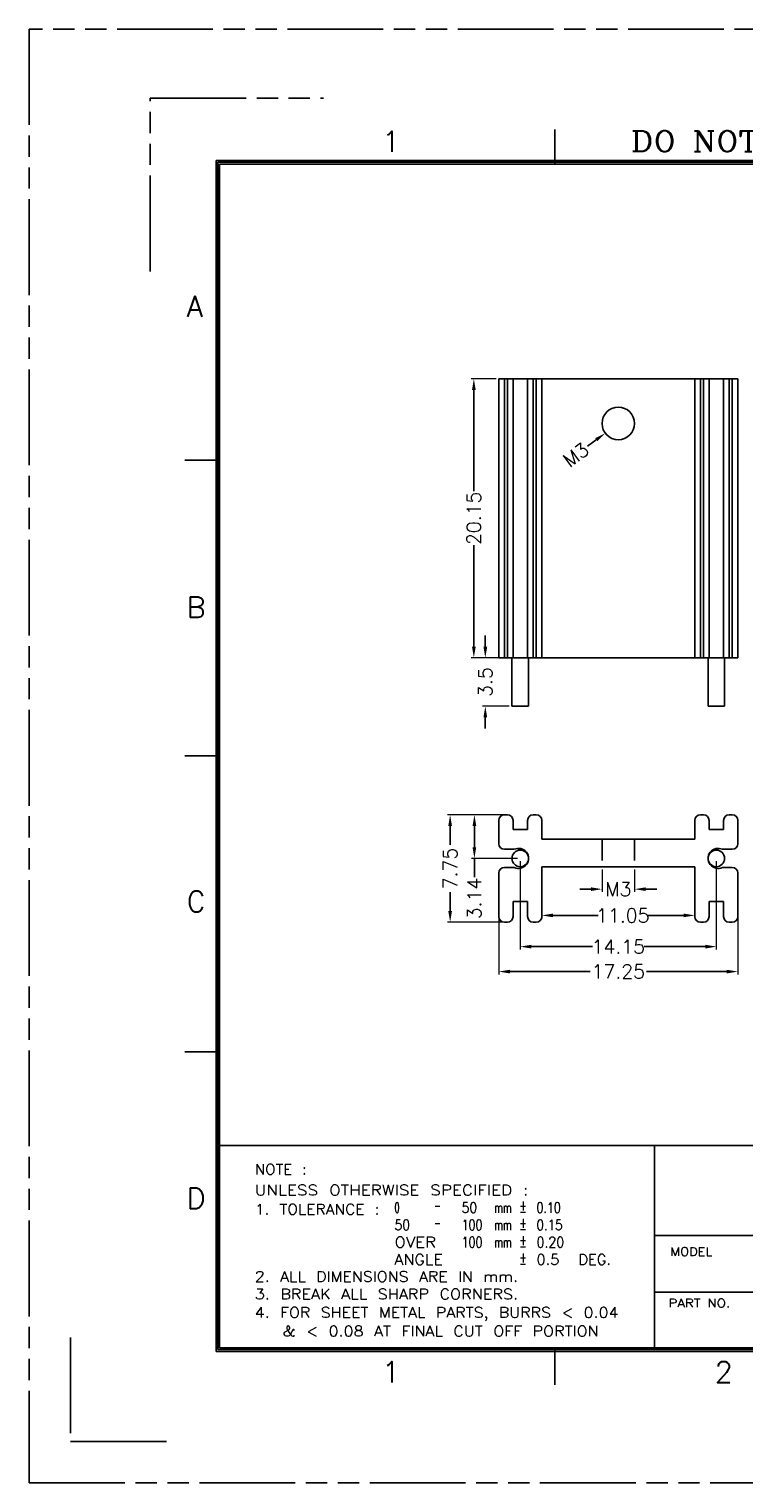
# Model space of a CAD drawing. Header units: millimetres. Extents: x 459 to 756, y -74 to 136.
# Tile 1 of 23: x 459 to 562, y -74 to 136. Entities that reach past the tile are written whole.
import ezdxf
from ezdxf.enums import TextEntityAlignment as Align

# ---------------------------------------------------------------- set-up
doc = ezdxf.new("R2010")
doc.units = ezdxf.units.MM
doc.header["$LTSCALE"] = 30.734
doc.linetypes.add('HIDDEN', pattern=[0.2, 0.1, -0.1])
doc.linetypes.add('PHANTOM', pattern=[0.8, 0.45, -0.05, 0.1, -0.05, 0.1, -0.05])
doc.layers.get('0').update_dxf_attribs({"linetype": 'CONTINUOUS'})
doc.layers.get('Defpoints').update_dxf_attribs({"linetype": 'CONTINUOUS'})
doc.layers.add('DEFAULT_2', color=8, linetype='HIDDEN')
doc.layers.add('dim', color=82, linetype='CONTINUOUS', lineweight=9)
doc.styles.add('CENTURY', font='ROMANC.shx')
doc.styles.add('CHINA', font='txt.shx', dxfattribs={"bigfont": 'gbcbig.shx'})
doc.styles.add('SIMPLEX', font='SIMPLEX.shx', dxfattribs={"width": 0.8})
doc.styles.get("Standard").update_dxf_attribs({"font": 'txt', "width": 0.85, "bigfont": 'gbcbig.shx'})

msp = doc.modelspace()

# ---------------------------------------------------------------- linework, layer by layer
at = {"color": 3, "linetype": 'Continuous'}
for p, q in [((535.08, 116.6), (535.08, 121.6)), ((486.68, 73.85), (481.68, 73.85)), ((486.68, 31.1), (481.68, 31.1)), ((486.68, -11.65), (481.68, -11.65)), ((535.08, -59.73), (535.08, -54.73))]:
    msp.add_line(p, q, dxfattribs=at)
at = {"linetype": 'Continuous'}
for p, q in [((729.18, 117.1), (486.18, 117.1)), ((486.18, 117.1), (486.18, -54.9)), ((728.93, 116.85), (486.43, 116.85)), ((486.43, 116.85), (486.43, -54.65)), ((728.68, 116.6), (486.68, 116.6)), ((486.68, 116.6), (486.68, -54.4)), ((486.18, -25.14), (728.68, -25.14)), ((549.49, -54.4), (549.49, -25.14)), ((549.49, -38.14), (633.68, -38.14)), ((633.68, -46.37), (549.49, -46.37)), ((486.18, -51.15), (486.18, -51.15)), ((486.68, -54.4), (728.68, -54.4)), ((486.18, -54.9), (729.18, -54.9)), ((486.43, -54.65), (728.93, -54.65))]:
    msp.add_line(p, q, dxfattribs=at)
at = {"color": 7, "linetype": 'Continuous'}
for p, q in [((527, 85.58), (527, 45.28)), ((527, 85.58), (561.5, 85.58)), ((527.8, 85.58), (527.8, 45.28)), ((528.25, 45.28), (528.25, 85.58)), ((529.05, 45.28), (529.05, 85.58)), ((531.15, 85.58), (531.15, 45.28)), ((531.95, 85.58), (531.95, 45.28)), ((532.4, 85.58), (532.4, 45.28)), ((533.2, 85.58), (533.2, 45.28)), ((555.3, 85.58), (555.3, 45.28)), ((556.1, 85.58), (556.1, 45.28)), ((556.55, 45.28), (556.55, 85.58)), ((557.35, 45.28), (557.35, 85.58)), ((559.45, 85.58), (559.45, 45.28)), ((560.25, 85.58), (560.25, 45.28)), ((560.7, 85.58), (560.7, 45.28)), ((561.5, 85.58), (561.5, 45.28)), ((527, 45.28), (561.5, 45.28)), ((528.9, 45.28), (528.9, 38.28)), ((531.3, 45.28), (531.3, 38.28)), ((557.2, 45.28), (557.2, 38.28)), ((559.6, 45.28), (559.6, 38.28)), ((531.3, 38.28), (528.9, 38.28)), ((559.6, 38.28), (557.2, 38.28)), ((527, 21.8), (527, 18.42)), ((528.25, 22.6), (527.8, 22.6)), ((529.05, 21.8), (529.05, 20.5)), ((531.15, 21.8), (531.15, 20.5)), ((532.4, 22.6), (531.95, 22.6)), ((533.2, 19.1), (533.2, 21.8)), ((555.3, 21.8), (555.3, 19.1)), ((556.55, 22.6), (556.1, 22.6)), ((557.35, 21.8), (557.35, 20.5)), ((559.45, 21.8), (559.45, 20.5)), ((560.7, 22.6), (560.25, 22.6)), ((561.5, 18.42), (561.5, 21.8)), ((529.05, 20.5), (531.15, 20.5)), ((555.3, 19.1), (533.2, 19.1)), ((557.35, 20.5), (559.45, 20.5)), ((527.8, 17.62), (529.23, 17.62)), ((560.7, 17.62), (559.26, 17.62)), ((527.8, 15), (529.23, 15)), ((533.2, 7.9), (533.2, 15.1)), ((533.2, 15.1), (555.3, 15.1)), ((555.3, 15.1), (555.3, 7.9)), ((560.7, 15), (559.26, 15)), ((527, 14.2), (527, 7.9)), ((561.5, 7.9), (561.5, 14.2)), ((529.05, 7.9), (529.05, 10.1)), ((531.15, 10.1), (529.05, 10.1)), ((531.15, 7.9), (531.15, 10.1)), ((559.45, 10.1), (557.35, 10.1)), ((557.35, 7.9), (557.35, 10.1)), ((559.45, 7.9), (559.45, 10.1)), ((527.8, 7.1), (528.25, 7.1)), ((531.95, 7.1), (532.4, 7.1)), ((556.1, 7.1), (556.55, 7.1)), ((560.25, 7.1), (560.7, 7.1))]:
    msp.add_line(p, q, dxfattribs=at)
for centre, radius in [((544.25, 79.13), 2.35), ((530.1, 16.31), 1.2), ((558.4, 16.31), 1.2)]:
    msp.add_circle(centre, radius, dxfattribs=at)
for centre, radius, start, end in [((527.8, 21.8), 0.8, 90, 180), ((528.25, 21.8), 0.8, 0, 90), ((531.95, 21.8), 0.8, 90, 180), ((532.4, 21.8), 0.8, 0, 90), ((556.1, 21.8), 0.8, 90, 180), ((556.55, 21.8), 0.8, 0, 90), ((560.25, 21.8), 0.8, 90, 180), ((560.7, 21.8), 0.8, 0, 90), ((527.8, 18.42), 0.8, 180, 270), ((529.85, 16.31), 1.45, 244.8027, 115.1973), ((558.65, 16.31), 1.45, 64.8027, 295.1973), ((560.7, 18.42), 0.8, 270, 0), ((527.8, 14.2), 0.8, 90, 180), ((560.7, 14.2), 0.8, 0, 90), ((527.8, 7.9), 0.8, 180, 270), ((528.25, 7.9), 0.8, 270, 0), ((531.95, 7.9), 0.8, 180, 270), ((532.4, 7.9), 0.8, 270, 0), ((556.1, 7.9), 0.8, 180, 270), ((556.55, 7.9), 0.8, 270, 0), ((560.25, 7.9), 0.8, 180, 270), ((560.7, 7.9), 0.8, 270, 0)]:
    msp.add_arc(centre, radius, start, end, dxfattribs=at)
at = {"layer": 'DEFAULT_2', "color": 8, "linetype": 'HIDDEN'}
for p, q in [((541.9, 19.1), (541.9, 15.1)), ((546.6, 19.1), (546.6, 15.1))]:
    msp.add_line(p, q, dxfattribs=at)
at = {"layer": 'Defpoints', "color": 2, "linetype": 'PHANTOM'}
msp.add_lwpolyline([(459.18, -73.9), (756.18, -73.9), (756.18, 136.1), (459.18, 136.1)], close=True, dxfattribs=at)
for points in [[(476.68, 101.1), (476.68, 126.1), (501.68, 126.1)], [(465.18, -52.9), (465.18, -67.9), (480.18, -67.9)]]:
    msp.add_lwpolyline(points, dxfattribs=at)
at = {"layer": 'dim', "color": 131, "lineweight": 5}
for p, q in [((526.6, 85.58), (522.99, 85.58)), ((526.6, 45.28), (522.99, 45.28)), ((528.5, 45.28), (524.65, 45.28)), ((528.5, 38.28), (524.65, 38.28)), ((527.85, 22.6), (519.57, 22.6)), ((527.62, 22.6), (523.07, 22.6)), ((529.7, 16.31), (523.07, 16.31)), ((530.1, 15.91), (530.1, 3.16)), ((533.2, 14.7), (533.2, 7.67)), ((541.9, 14.7), (541.9, 11.46)), ((546.6, 14.7), (546.6, 11.46)), ((555.3, 14.7), (555.3, 7.67)), ((558.4, 15.91), (558.4, 3.16)), ((527, 10.65), (527, -0.44)), ((561.5, 10.65), (561.5, -0.44)), ((527.85, 7.1), (519.57, 7.1))]:
    msp.add_line(p, q, dxfattribs=at)
at = {"layer": 'dim', "lineweight": 25}
for p, q in [((523.39, 83.98), (523.39, 69.33)), ((539.78, 75.83), (541.07, 76.78)), ((523.39, 46.88), (523.39, 61.53)), ((525.05, 46.88), (525.05, 48.48)), ((525.05, 36.68), (525.05, 35.08)), ((519.97, 21), (519.97, 18.25)), ((523.47, 21), (523.47, 17.91)), ((523.47, 16.31), (523.47, 13.58)), ((519.97, 8.7), (519.97, 11.45)), ((540.3, 11.86), (538.7, 11.86)), ((548.2, 11.86), (549.8, 11.86)), ((534.8, 8.07), (541.33, 8.07)), ((553.7, 8.07), (548.46, 8.07)), ((531.7, 3.56), (540.51, 3.56)), ((556.8, 3.56), (547.98, 3.56)), ((528.6, -0.04), (540.18, -0.04)), ((559.9, -0.04), (548.31, -0.04))]:
    msp.add_line(p, q, dxfattribs=at)
at = {"layer": 'dim'}
for points in [[(523.13, 83.98), (523.66, 83.98), (523.39, 85.58)], [(540.91, 77), (541.23, 76.57), (542.36, 77.73)], [(523.13, 46.88), (523.66, 46.88), (523.39, 45.28)], [(524.78, 46.88), (525.32, 46.88), (525.05, 45.28)], [(524.78, 36.68), (525.32, 36.68), (525.05, 38.28)], [(519.7, 21), (520.24, 21), (519.97, 22.6)], [(523.21, 21), (523.74, 21), (523.47, 22.6)], [(523.21, 17.91), (523.74, 17.91), (523.47, 16.31)], [(540.3, 12.13), (540.3, 11.6), (541.9, 11.86)], [(548.2, 12.13), (548.2, 11.6), (546.6, 11.86)], [(519.7, 8.7), (520.24, 8.7), (519.97, 7.1)], [(534.8, 8.34), (534.8, 7.81), (533.2, 8.07)], [(553.7, 8.34), (553.7, 7.81), (555.3, 8.07)], [(531.7, 3.83), (531.7, 3.29), (530.1, 3.56)], [(556.8, 3.83), (556.8, 3.29), (558.4, 3.56)], [(528.6, 0.22), (528.6, -0.31), (527, -0.04)], [(559.9, 0.22), (559.9, -0.31), (561.5, -0.04)]]:
    msp.add_solid(points, dxfattribs=at)

# ---------------------------------------------------------------- texts
at = {"color": 3, "linetype": 'Continuous', "style": 'SIMPLEX'}
for s, p in [('1', (510.15, 118.37)), ('A', (481.94, 94.55)), ('B', (481.94, 51.08)), ('C', (481.94, 8.58)), ('D', (481.94, -34.29)), ('1', (510.15, -59.38)), ('2', (558.18, -59.38))]:
    msp.add_text(s, height=3, dxfattribs=at).set_placement(p)
at = {"color": 3, "linetype": 'Continuous', "style": 'CENTURY'}
for s, height, width, p, p2 in [('DO NOT SCALE DRAWING', 3, 1.004831, (546.05, 118.42), (605.48, 118.42)), ('MODEL', 1.2, 0.990654, (551.76, -41.09), (557.82, -41.09)), ('PART NO.', 1.2, 1.006452, (551.48, -48.52), (560.4, -48.52))]:
    msp.add_text(s, height=height, dxfattribs=dict(at, width=width)).set_placement(p, p2, align=Align.FIT)
at = {"color": 3, "linetype": 'Continuous'}
for s, p, p2 in [('NOTE :', (491.77, -29.35), (499.27, -29.35)), ('UNLESS OTHERWISE SPECIFIED :', (491.77, -32.35), (531.27, -32.35)), ('1. TOLERANCE :', (491.77, -35.12), (509.77, -35.12)), ('0', (511.93, -34.88), (512.68, -34.88)), ('50', (521.63, -34.88), (523.88, -34.88)), ('+', (529.99, -34.55), (530.99, -34.55)), ('0.10', (532.44, -34.88), (535.94, -34.88)), ('-', (517.64, -34.55), (518.64, -34.55)), ('mm', (526.34, -34.88), (528.84, -34.88)), ('-', (529.99, -35.45), (530.99, -35.45)), ('50', (511.93, -37.38), (514.18, -37.38)), ('-', (517.64, -37.05), (518.64, -37.05)), ('100', (521.63, -37.38), (524.63, -37.38)), ('mm', (526.34, -37.38), (528.84, -37.38)), ('+', (529.99, -37.05), (530.99, -37.05)), ('-', (529.99, -37.95), (530.99, -37.95)), ('0.15', (532.44, -37.38), (536.19, -37.38)), ('OVER', (511.93, -39.88), (517.93, -39.88)), ('100', (521.63, -39.88), (524.63, -39.88)), ('mm', (526.34, -39.88), (528.84, -39.88)), ('+', (529.99, -39.55), (530.99, -39.55)), ('-', (529.99, -40.45), (530.99, -40.45)), ('0.20', (532.44, -39.88), (536.44, -39.88)), ('ANGLE', (511.93, -42.38), (518.93, -42.38)), ('+', (529.99, -42.05), (530.99, -42.05)), ('0.5  DEG.', (532.44, -42.38), (543.19, -42.38)), ('2. ALL DIMENSIONS ARE IN mm.', (491.77, -44.84), (529.77, -44.84)), ('-', (529.99, -42.95), (530.99, -42.95)), ('3. BREAK ALL SHARP CORNERS.', (491.77, -47.37), (529.77, -47.37))]:
    msp.add_text(s, height=1.5, dxfattribs=at).set_placement(p, p2, align=Align.FIT)
for s, width, p, p2 in [('4. FOR SHEET METAL PARTS, BURRS < 0.04', 0.990566, (491.77, -50.03), (544.27, -50.03)), ('   & < 0.08 AT FINAL CUT OFF PORTION', 0.995074, (490.91, -52.72), (541.41, -52.72))]:
    msp.add_text(s, height=1.5, dxfattribs=dict(at, width=width)).set_placement(p, p2, align=Align.FIT)
at = {"layer": 'dim', "color": 3, "char_height": 2, "attachment_point": 5, "style": 'CHINA'}
for s, insert, rotation in [('M3', (538.12, 74.6), 36.4711), ('20.15', (523.39, 65.43), 90), ('3.5', (525.05, 41.78), 90), ('7.75', (519.97, 14.85), 90), ('3.14', (523.47, 10.51), 90)]:
    msp.add_mtext(s, dxfattribs=dict(at, insert=insert, rotation=rotation))
for s, insert in [('M3', (544.25, 11.86)), ('11.05', (544.89, 8.07)), ('14.15', (544.25, 3.56)), ('17.25', (544.25, -0.04))]:
    msp.add_mtext(s, dxfattribs=dict(at, insert=insert))

doc.saveas('drawing.dxf')
